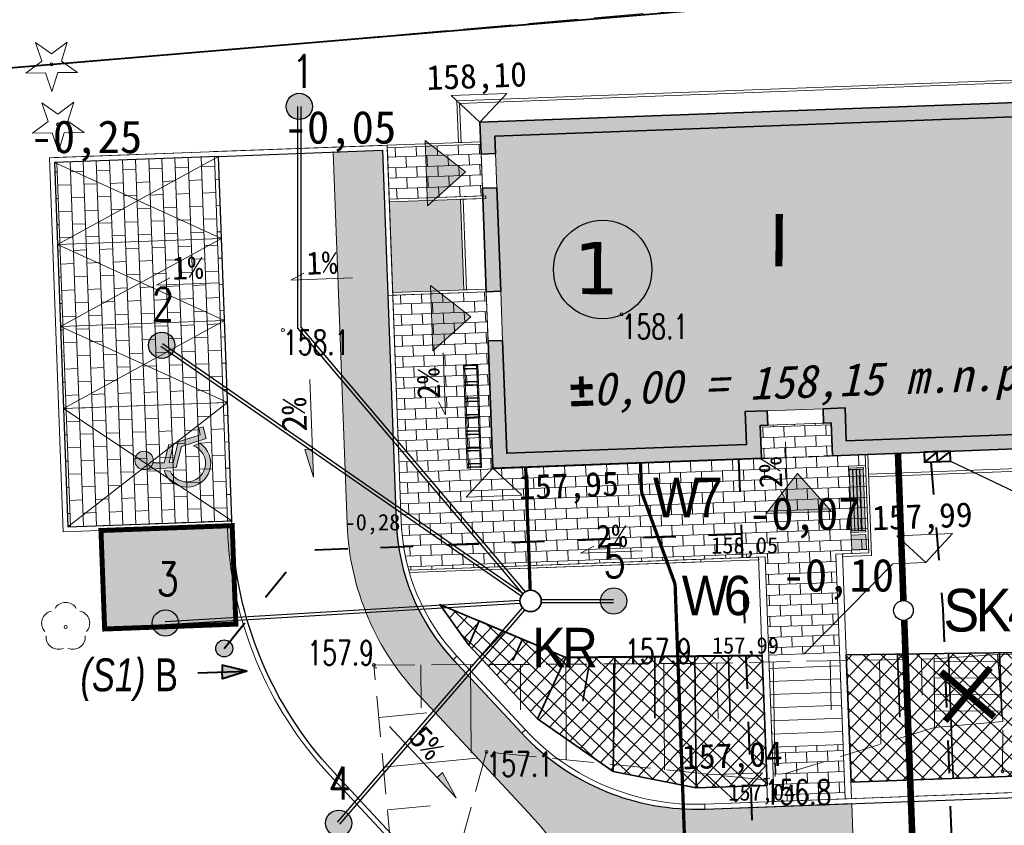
# Model space of a CAD drawing. Header units: metres. Extents: x 7493319 to 7493540, y 5986548 to 5986696.
# Tile 9 of 30: x 7493352 to 7493382, y 5986648 to 5986672. Entities that reach past the tile are written whole.
import ezdxf
from ezdxf.enums import TextEntityAlignment as Align

# ---------------------------------------------------------------- set-up
doc = ezdxf.new("R2010")
doc.units = ezdxf.units.M
doc.header["$MEASUREMENT"] = 0
for name, pattern in [('1_1', [0]), ('1_OTKS', [0]), ('1_OTKSG', [0]), ('1_OTRK', [1.75, 1.25, -0.5]), ('1_OTRKG', [1.75, 1.25, -0.5]), ('3', [1, 0.5, -0.5]), ('4', [2.5, 1.5, -1]), ('GUK', [2, 1.5, -0.5]), ('HIDDEN2', [4.7625, 3.175, -1.5875])]:
    doc.linetypes.add(name, pattern=pattern)
doc.layers.get('0').update_dxf_attribs({"color": 250, "linetype": 'CONTINUOUS', "lineweight": 100})
for name, color, linetype in [('1_DZIALKI', 7, 'CONTINUOUS'), ('2D_OGOLNE', 7, 'CONTINUOUS'), ('A_OZN_OPIS', 7, 'CONTINUOUS')]:
    doc.layers.add(name, color=color, linetype=linetype)
for name, color, linetype, lineweight in [('__IE_PZT_01', 1, 'CONTINUOUS', 30), ('__IE_PZT_02', 1, 'CONTINUOUS', 40), ('__IE_PZT_03', 7, 'CONTINUOUS', 25), ('_droga', 7, 'CONTINUOUS', 30), ('_k_budynek', 7, 'CONTINUOUS', 50), ('_k_kreskowanie', 250, 'CONTINUOUS', 5), ('_k_opis', 1, 'CONTINUOUS', 13), ('_k_parking', 250, 'CONTINUOUS', 30), ('_k_skarpa', 7, 'CONTINUOUS', 35), ('_k_tabela', 7, 'CONTINUOUS', 13), ('_k_urzadzenia', 250, 'CONTINUOUS', 13), ('_k_widok', 7, 'CONTINUOUS', 18), ('_k_wymiar', 7, 'CONTINUOUS', 13), ('_k_wyposażenia', 251, 'CONTINUOUS', 9), ('_k_zarys', 7, 'HIDDEN2', 20), ('_k_ściany', 7, 'CONTINUOUS', 35), ('EKLPK_L_0', 3, '4', 18), ('KANALIZACJA SANITARNA PROJ.', 32, 'CONTINUOUS', 0), ('Obrys', 7, 'CONTINUOUS', 25), ('ODWIERTY', 82, 'CONTINUOUS', 30), ('OTK_L_6', 7, '1_OTKS', 18), ('OTR_L_1', 7, '1_OTRK', 18), ('OTR_T_1', 7, 'CONTINUOUS', 18), ('OTZ_T_0', 250, 'CONTINUOUS', 18), ('OTZ_T_1', 250, 'CONTINUOUS', 18), ('WODA PROJ.', 150, 'CONTINUOUS', 30)]:
    doc.layers.add(name, color=color, linetype=linetype, lineweight=lineweight)
doc.layers.add('_k_niewidoczna', color=72, linetype='CONTINUOUS', lineweight=9, plot=False)
doc.styles.add('GENERATED_STYLE_1', font='msgothic.ttc')
doc.styles.add('GENERATED_STYLE_2', font='msgothic.ttc')
doc.styles.add('GENERATED_STYLE_6', font='GOTHICBI.TTF')
doc.styles.get("Standard").update_dxf_attribs({"font": 'Simplex.SHX', "width": 0.75})

# ---------------------------------------------------------------- blocks, each defined once
blk = doc.blocks.new('2_OTRN')
at = {"linetype": 'Continuous'}
blk.add_circle((0, 0), 0.045, dxfattribs=at)
blk = doc.blocks.new('2_OTZL')
at = {"linetype": 'Continuous'}
blk.add_circle((0, 0), 0.045, dxfattribs=at)
for centre, start, end in [((0, 0.375), 30.1401, 149.8599), ((-0.357, 0.116), 102.1445, 221.86), ((0.357, 0.116), 318.14, 77.8555), ((-0.22, -0.303), 174.1482, 293.8542), ((0.22, -0.303), 246.1458, 5.8518)]:
    blk.add_arc(centre, 0.375, start, end, dxfattribs=at)
blk = doc.blocks.new('2_OTZG')
at = {"linetype": 'Continuous'}
for p, q in [((-0.3012, 0.09375), (-0.4937, 0.6621)), ((-0.4937, 0.6621), (-0.0039, 0.31545)), ((-0.0039, 0.31545), (0.4771, 0.67415)), ((0.4771, 0.67415), (0.2988, 0.1012)), ((-0.78225, -0.26495), (-0.3012, 0.09375)), ((0.2988, 0.1012), (0.7886, -0.24545)), ((-0.18225, -0.2575), (-0.78225, -0.26495)), ((0.01025, -0.82585), (-0.18225, -0.2575)), ((0.1886, -0.2529), (0.01025, -0.82585)), ((0.7886, -0.24545), (0.1886, -0.2529))]:
    blk.add_line(p, q, dxfattribs=at)
blk.add_circle((0, 0), 0.045, dxfattribs=at)
blk = doc.blocks.new('KM_Lutry')
at = {"layer": '_k_kreskowanie'}
h = blk.add_hatch(color=7, dxfattribs=at)
h.dxf.hatch_style = 1
h.paths.add_polyline_path([(0, 9.57), (0.44, 9.57), (0.44, 10.1), (18.41, 10.1), (18.41, 0.44), (10.79, 0.44), (10.79, 1.44), (10.12, 1.44), (10.12, 1), (10.35, 1), (10.35, 0), (18.85, 0), (18.85, 10.54), (0, 10.54)])
h.paths.add_polyline_path([(0, 5.38), (0.44, 5.38), (0.44, 8.53), (0, 8.53)], flags=17)
h.paths.add_polyline_path([(0.44, 3.88), (0, 3.88), (0, 0), (8.19, 0), (8.19, 1), (8.42, 1), (8.42, 1.44), (7.75, 1.44), (7.75, 0.44), (0.44, 0.44)], flags=17)
at = {"layer": '_k_widok', "ltscale": 0.1}
h = blk.add_hatch(color=256, dxfattribs=at)
h.dxf.hatch_style = 1
h.paths.add_polyline_path([(-0.5, 9.05), (-1.688, 10.048), (-1.696, 8.062)])
at = {"layer": '_k_widok', "transparency": 33554559}
h = blk.add_hatch(color=31, dxfattribs=at)
h.dxf.hatch_style = 1
h.paths.add_polyline_path([(18.41, 10.1), (0.44, 10.1), (0.44, 0.44), (7.75, 0.44), (7.75, 1.44), (8.51, 1.44), (10.79, 1.44), (10.79, 0.44), (18.41, 0.44)])
at = {"layer": '_k_widok', "ltscale": 0.1}
h = blk.add_hatch(color=256, dxfattribs=at)
h.dxf.hatch_style = 1
h.paths.add_polyline_path([(-0.5, 4.63), (-1.688, 5.628), (-1.696, 3.642)])
h = blk.add_hatch(color=256, dxfattribs=at)
h.dxf.hatch_style = 1
h.paths.add_polyline_path([(9.27, -0.5), (8.272, -1.688), (10.258, -1.696)])
at = {"layer": '_k_widok', "color": 250, "ltscale": 0.1}
for points in [[(-1.688, 10.048), (-1.696, 8.062), (-0.5, 9.05), (-1.688, 10.048)], [(-1.688, 5.628), (-1.696, 3.642), (-0.5, 4.63), (-1.688, 5.628)], [(8.272, -1.688), (10.258, -1.696), (9.27, -0.5), (8.272, -1.688)]]:
    blk.add_lwpolyline(points, dxfattribs=at)
at = {"layer": '_k_widok'}
for points in [[(0, 9.57), (0.44, 9.57), (0.44, 8.53), (0, 8.53)], [(0, 5.38), (0.44, 5.38), (0.44, 3.88), (0, 3.88)], [(8.42, 1), (10.12, 1), (10.12, 1.44), (8.42, 1.44)]]:
    blk.add_lwpolyline(points, close=True, dxfattribs=at)
at = {"layer": '_k_zarys', "ltscale": 0.1}
blk.add_lwpolyline([(8.19, 0), (10.35, 0)], dxfattribs=at)
at = {"layer": '_k_ściany'}
for points in [[(0, 9.57), (0, 10.54), (18.85, 10.54), (18.85, 0), (10.35, 0), (10.35, 1), (10.12, 1)], [(0.44, 9.57), (0.44, 10.1), (18.41, 10.1), (18.41, 0.44), (10.79, 0.44), (10.79, 1.44), (10.12, 1.44)], [(0, 9.57), (0.44, 9.57)], [(0, 5.38), (0, 8.53)], [(0, 8.53), (0.44, 8.53)], [(0.44, 5.38), (0.44, 8.53)], [(0, 5.38), (0.44, 5.38)], [(8.42, 1), (8.19, 1), (8.19, 0), (0, 0), (0, 3.88)], [(0, 3.88), (0.44, 3.88)], [(8.42, 1.44), (7.75, 1.44), (7.75, 0.44), (0.44, 0.44), (0.44, 3.88)], [(8.42, 1), (8.42, 1.44)], [(10.12, 1.44), (10.12, 1)]]:
    blk.add_lwpolyline(points, dxfattribs=at)
at = {"layer": 'Obrys', "lineweight": 25}
blk.add_circle((3.568, 5.922), 1.5, dxfattribs=at)
at = {"layer": 'A_OZN_OPIS', "linetype": 'Continuous', "insert": (9.911, 1.506), "char_height": 1, "width": 22.73026, "attachment_point": 8, "rotation": 0, "style": 'GENERATED_STYLE_6'}
blk.add_mtext('\\A1;±{\\fMS Gothic|b1|i1|c238|p49;0,00 = 158,15 m.n.p.m}', dxfattribs=at)
at = {"layer": 'Obrys', "lineweight": 20, "char_height": 1.5911, "width": 1.76347, "attachment_point": 3, "rotation": 357.4021, "style": 'GENERATED_STYLE_1'}
for s, insert in [('{\\fVerdana|b0|i0|c238|p34;I}', (9.331, 7.398)), ('{\\fVerdana|b0|i0|c238|p34;1}', (4.109, 6.737))]:
    blk.add_mtext(s, dxfattribs=dict(at, insert=insert))
blk = doc.blocks.new('ławka+kosz')
at = {"layer": '2D_OGOLNE', "linetype": 'Continuous', "lineweight": 0}
for points in [[(0, 2490), (450, 2490), (450, 2040), (0, 2040)], [(110, 50), (110, 1910), (10, 1910), (10, 50)], [(220, 1910), (220, 50), (120, 50), (120, 1910)], [(330, 50), (330, 1910), (230, 1910), (230, 50)], [(440, 1910), (440, 50), (340, 50), (340, 1910)]]:
    blk.add_hatch(color=255, dxfattribs=at).paths.add_polyline_path(points)
at = {"layer": '_k_urzadzenia'}
for p, q in [((0, 2490), (450, 2490)), ((0, 2040), (0, 2490)), ((450, 2490), (450, 2040)), ((450, 2040), (0, 2040)), ((0, 1920), (0, 1960)), ((0, 1960), (450, 1960)), ((450, 1920), (0, 1920)), ((110, 1910), (10, 1910)), ((10, 1910), (10, 50)), ((110, 50), (110, 1910)), ((220, 1910), (120, 1910)), ((120, 1910), (120, 50)), ((220, 50), (220, 1910)), ((330, 1910), (230, 1910)), ((230, 1910), (230, 50)), ((330, 50), (330, 1910)), ((440, 1910), (340, 1910)), ((340, 1910), (340, 50)), ((440, 50), (440, 1910)), ((450, 1960), (450, 1920)), ((0, 0), (0, 40)), ((0, 40), (450, 40)), ((450, 0), (0, 0)), ((10, 50), (110, 50)), ((120, 50), (220, 50)), ((230, 50), (330, 50)), ((340, 50), (440, 50)), ((450, 40), (450, 0))]:
    blk.add_line(p, q, dxfattribs=at)
blk = doc.blocks.new('xdhdrxh')
at = {"layer": '_k_wyposażenia', "color": 7}
for p, q in [((7044.1, -992.1), (7044.1, -995.5)), ((7044.4, -992.1), (7044.2, -991.9)), ((7044.2, -995.7), (7044.4, -995.5)), ((7044.4, -991.8), (7044.4, -992.1)), ((7358.4, -991.8), (7044.4, -991.8)), ((7044.4, -992.1), (7044.4, -991.8)), ((7044.4, -995.5), (7044.4, -992.1)), ((7044.4, -995.5), (7044.4, -992.1)), ((7044.4, -995.5), (7044.4, -995.8)), ((7044.4, -995.8), (7044.4, -995.5)), ((7044.4, -995.8), (7045.4, -995.8)), ((7045.4, -1003.3), (7045.4, -993.8)), ((7045.4, -1003.3), (7045.4, -1033.8)), ((7047.5, -993.8), (7047.5, -1003.3)), ((7047.5, -995.8), (7055.4, -995.8)), ((7047.5, -1003.3), (7047.5, -1033.8)), ((7055.4, -1003.3), (7055.4, -993.8)), ((7055.4, -1003.3), (7055.4, -1033.8)), ((7057.5, -993.8), (7057.5, -1003.3)), ((7057.5, -995.8), (7095.4, -995.8)), ((7057.5, -1003.3), (7057.5, -1033.8)), ((7095.4, -1004), (7095.4, -994.4)), ((7095.4, -1004), (7095.4, -1034.4)), ((7097.5, -994.4), (7097.5, -1004)), ((7097.5, -995.8), (7105.4, -995.8)), ((7097.5, -1004), (7097.5, -1034.4)), ((7105.4, -1004), (7105.4, -994.4)), ((7105.4, -1004), (7105.4, -1034.4)), ((7107.5, -994.4), (7107.5, -1004)), ((7107.5, -995.8), (7145.4, -995.8)), ((7107.5, -1004), (7107.5, -1034.4)), ((7145.4, -1003.3), (7145.4, -993.8)), ((7145.4, -1003.3), (7145.4, -1033.8)), ((7147.5, -993.8), (7147.5, -1003.3)), ((7147.5, -995.8), (7155.4, -995.8)), ((7147.5, -1003.3), (7147.5, -1033.8)), ((7155.4, -1003.3), (7155.4, -993.8)), ((7155.4, -1003.3), (7155.4, -1033.8)), ((7157.5, -993.8), (7157.5, -1003.3)), ((7157.5, -995.8), (7195.4, -995.8)), ((7157.5, -1003.3), (7157.5, -1033.8)), ((7195.4, -1003.3), (7195.4, -993.8)), ((7195.4, -1003.3), (7195.4, -1033.8)), ((7197.5, -993.8), (7197.5, -1003.3)), ((7197.5, -995.8), (7205.4, -995.8)), ((7197.5, -1003.3), (7197.5, -1033.8)), ((7205.4, -1003.3), (7205.4, -993.8)), ((7205.4, -1003.3), (7205.4, -1033.8)), ((7207.5, -993.8), (7207.5, -1003.3)), ((7207.5, -995.8), (7245.4, -995.8)), ((7207.5, -1003.3), (7207.5, -1033.8)), ((7245.4, -1003.3), (7245.4, -993.8)), ((7245.4, -1003.3), (7245.4, -1033.8)), ((7247.5, -993.8), (7247.5, -1003.3)), ((7247.5, -995.8), (7255.4, -995.8)), ((7247.5, -1003.3), (7247.5, -1033.8)), ((7255.4, -1003.3), (7255.4, -993.8)), ((7255.4, -1003.3), (7255.4, -1033.8)), ((7257.5, -993.8), (7257.5, -1003.3)), ((7257.5, -995.8), (7295.4, -995.8)), ((7257.5, -1003.3), (7257.5, -1033.8)), ((7295.4, -1003.3), (7295.4, -993.8)), ((7295.4, -1003.3), (7295.4, -1033.8)), ((7297.5, -993.8), (7297.5, -1003.3)), ((7297.5, -995.8), (7305.4, -995.8)), ((7297.5, -1003.3), (7297.5, -1033.8)), ((7305.4, -1003.3), (7305.4, -993.8)), ((7305.4, -1003.3), (7305.4, -1033.8)), ((7307.5, -993.8), (7307.5, -1003.3)), ((7307.5, -995.8), (7345.4, -995.8)), ((7307.5, -1003.3), (7307.5, -1033.8)), ((7345.4, -1003.3), (7345.4, -993.8)), ((7345.4, -1003.3), (7345.4, -1033.8)), ((7347.5, -993.8), (7347.5, -1003.3)), ((7347.5, -995.8), (7355.4, -995.8)), ((7347.5, -1003.3), (7347.5, -1033.8)), ((7355.4, -1003.3), (7355.4, -993.8)), ((7355.4, -1003.3), (7355.4, -1033.8)), ((7357.5, -993.8), (7357.5, -1003.3)), ((7357.5, -995.8), (7358.4, -995.8)), ((7357.5, -1003.3), (7357.5, -1033.8)), ((7358.4, -992.1), (7358.4, -991.8)), ((7358.4, -992.1), (7358.4, -991.8)), ((7358.6, -991.9), (7358.4, -992.1)), ((7358.4, -992.1), (7358.4, -995.5)), ((7358.4, -995.5), (7358.4, -992.1)), ((7358.4, -995.8), (7358.4, -995.5)), ((7358.4, -995.8), (7358.4, -995.5)), ((7358.4, -995.5), (7358.6, -995.7)), ((7358.7, -995.5), (7358.7, -992.1)), ((7044.1, -1032.1), (7044.1, -1035.5)), ((7044.4, -1032.1), (7044.2, -1031.9)), ((7044.2, -1035.7), (7044.4, -1035.5)), ((7044.4, -1031.8), (7044.4, -1032.1)), ((7045.4, -1031.8), (7044.4, -1031.8)), ((7044.4, -1032.1), (7044.4, -1031.8)), ((7044.4, -1035.5), (7044.4, -1032.1)), ((7044.4, -1035.5), (7044.4, -1032.1)), ((7044.4, -1035.5), (7044.4, -1035.8)), ((7044.4, -1035.8), (7044.4, -1035.5)), ((7044.4, -1035.8), (7358.4, -1035.8)), ((7055.4, -1031.8), (7047.5, -1031.8)), ((7095.4, -1031.8), (7057.5, -1031.8)), ((7105.4, -1031.8), (7097.5, -1031.8)), ((7145.4, -1031.8), (7107.5, -1031.8)), ((7155.4, -1031.8), (7147.5, -1031.8)), ((7195.4, -1031.8), (7157.5, -1031.8)), ((7205.4, -1031.8), (7197.5, -1031.8)), ((7245.4, -1031.8), (7207.5, -1031.8)), ((7255.4, -1031.8), (7247.5, -1031.8)), ((7295.4, -1031.8), (7257.5, -1031.8)), ((7305.4, -1031.8), (7297.5, -1031.8)), ((7345.4, -1031.8), (7307.5, -1031.8)), ((7355.4, -1031.8), (7347.5, -1031.8)), ((7358.4, -1031.8), (7357.5, -1031.8)), ((7358.4, -1032.1), (7358.4, -1031.8)), ((7358.4, -1032.1), (7358.4, -1031.8)), ((7358.6, -1031.9), (7358.4, -1032.1)), ((7358.4, -1032.1), (7358.4, -1035.5)), ((7358.4, -1035.5), (7358.4, -1032.1)), ((7358.4, -1035.8), (7358.4, -1035.5)), ((7358.4, -1035.8), (7358.4, -1035.5)), ((7358.4, -1035.5), (7358.6, -1035.7)), ((7358.7, -1035.5), (7358.7, -1032.1))]:
    blk.add_line(p, q, dxfattribs=at)
for centre, radius, start, end in [((7044.4, -992.1), 0.3, 135, 180), ((7044.4, -995.5), 0.3, 180, 225), ((7044.4, -992.1), 0.3, 90, 135), ((7044.4, -995.5), 0.3, 225, 270), ((7046.4, -993.8), 1.06, 0, 180), ((7056.4, -993.8), 1.06, 0, 180), ((7096.4, -994.4), 1.06, 0, 180), ((7106.4, -994.4), 1.06, 0, 180), ((7146.4, -993.8), 1.06, 0, 180), ((7156.4, -993.8), 1.06, 0, 180), ((7196.4, -993.8), 1.06, 0, 180), ((7206.4, -993.8), 1.06, 0, 180), ((7246.4, -993.8), 1.06, 0, 180), ((7256.4, -993.8), 1.06, 0, 180), ((7296.4, -993.8), 1.06, 0, 180), ((7306.4, -993.8), 1.06, 0, 180), ((7346.4, -993.8), 1.06, 0, 180), ((7356.4, -993.8), 1.06, 0, 180), ((7358.4, -992.1), 0.3, 45, 90), ((7358.4, -995.5), 0.3, 270, 315), ((7358.4, -992.1), 0.3, 0, 45), ((7358.4, -995.5), 0.3, 315, 0), ((7044.4, -1032.1), 0.3, 135, 180), ((7044.4, -1035.5), 0.3, 180, 225), ((7044.4, -1032.1), 0.3, 90, 135), ((7044.4, -1035.5), 0.3, 225, 270), ((7358.4, -1032.1), 0.3, 45, 90), ((7358.4, -1035.5), 0.3, 270, 315), ((7358.4, -1032.1), 0.3, 0, 45), ((7358.4, -1035.5), 0.3, 315, 0)]:
    blk.add_arc(centre, radius, start, end, dxfattribs=at)
for centre, start_param, end_param in [((7046.4, -1033.8), 1.570796, 3.141593), ((7046.4, -1033.8), 3.141593, 4.712389), ((7056.4, -1033.8), 1.570796, 3.141593), ((7056.4, -1033.8), 3.141593, 4.712389), ((7096.4, -1034.4), 1.570796, 3.141593), ((7096.4, -1034.4), 3.141593, 4.712389), ((7106.4, -1034.4), 1.570796, 3.141593), ((7106.4, -1034.4), 3.141593, 4.712389), ((7146.4, -1033.8), 1.570796, 3.141593), ((7146.4, -1033.8), 3.141593, 4.712389), ((7156.4, -1033.8), 1.570796, 3.141593), ((7156.4, -1033.8), 3.141593, 4.712389), ((7196.4, -1033.8), 1.570796, 3.141593), ((7196.4, -1033.8), 3.141593, 4.712389), ((7206.4, -1033.8), 1.570796, 3.141593), ((7206.4, -1033.8), 3.141593, 4.712389), ((7246.4, -1033.8), 1.570796, 3.141593), ((7246.4, -1033.8), 3.141593, 4.712389), ((7256.4, -1033.8), 1.570796, 3.141593), ((7256.4, -1033.8), 3.141593, 4.712389), ((7296.4, -1033.8), 1.570796, 3.141593), ((7296.4, -1033.8), 3.141593, 4.712389), ((7306.4, -1033.8), 1.570796, 3.141593), ((7306.4, -1033.8), 3.141593, 4.712389), ((7346.4, -1033.8), 1.570796, 3.141593), ((7346.4, -1033.8), 3.141593, 4.712389), ((7356.4, -1033.8), 1.570796, 3.141593), ((7356.4, -1033.8), 3.141593, 4.712389)]:
    blk.add_ellipse(centre, major_axis=(0, 1.51), ratio=0.707107, start_param=start_param, end_param=end_param, dxfattribs=at)
blk = doc.blocks.new('spadek')
at = {"transparency": 33554559}
h = blk.add_hatch(color=256, dxfattribs=at)
h.dxf.hatch_style = 1
h.paths.add_polyline_path([(0, 0), (-0.258, -0.81), (-0.043, -0.879)])
at = {"layer": '_k_widok'}
blk.add_lwpolyline([(-0.902, -2.834), (0, 0), (-0.043, -0.879), (-0.258, -0.81)], dxfattribs=at)
blk = doc.blocks.new('blok')
at = {"layer": '_k_widok'}
h = blk.add_hatch(color=256, dxfattribs=at)
h.dxf.hatch_style = 1
h.paths.add_polyline_path([(155308.064, 81195.724, 1), (155309.627, 81195.724, 1)])
h.paths.add_polyline_path([(155308.838, 81194.942, -0.293011), (155308.133, 81195.404), (155308.902, 81192.93), (155310.747, 81192.93), (155311.898, 81191.054), (155312.774, 81191.518), (155312.605, 81191.864), (155312.076, 81191.615), (155311.053, 81193.291), (155309.236, 81193.291), (155309.166, 81193.621), (155310.649, 81193.621), (155310.649, 81194.007), (155309.048, 81194.007)])
h.paths.add_polyline_path([(155308.472, 81193.37), (155308.409, 81193.878, 1.416661), (155311.378, 81191.481), (155311.029, 81191.941, -1.477038)])
for p, q in [((155308.133, 81195.404), (155308.902, 81192.93)), ((155309.048, 81194.007), (155308.838, 81194.942)), ((155308.472, 81193.37), (155308.409, 81193.878)), ((155310.649, 81194.007), (155309.048, 81194.007)), ((155309.166, 81193.621), (155310.649, 81193.621)), ((155309.236, 81193.291), (155309.166, 81193.621)), ((155310.649, 81193.621), (155310.649, 81194.007)), ((155308.902, 81192.93), (155310.747, 81192.93)), ((155311.053, 81193.291), (155309.236, 81193.291)), ((155310.747, 81192.93), (155311.898, 81191.054)), ((155312.076, 81191.615), (155311.053, 81193.291)), ((155311.029, 81191.941), (155311.378, 81191.481)), ((155312.605, 81191.864), (155312.076, 81191.615)), ((155312.774, 81191.518), (155312.605, 81191.864)), ((155311.898, 81191.054), (155312.774, 81191.518))]:
    blk.add_line(p, q, dxfattribs=at)
blk.add_circle((155308.846, 81195.724), 0.781, dxfattribs=at)
for centre, radius, start, end in [((155309.467, 81192.152), 2.025, 121.52433, 340.65353), ((155309.465, 81192.144), 1.577, 129.00107, 352.60428)]:
    blk.add_arc(centre, radius, start, end, dxfattribs=at)
blk = doc.blocks.new('BUD_GOS')
at = {"layer": '_k_widok', "linetype": 'Continuous', "true_color": 0xfecc66, "transparency": 33554559}
h = blk.add_hatch(color=31, dxfattribs=at)
h.dxf.hatch_style = 1
h.paths.add_polyline_path([(1.088, 3.849), (-1.799, 4.665), (-2.887, 0.816), (0, 0)])
at = {"layer": '_k_widok', "const_width": 0.15}
blk.add_lwpolyline([(-1.799, 4.665), (1.088, 3.849), (0, 0), (-2.887, 0.816)], close=True, dxfattribs=at)
blk = doc.blocks.new('dz_89')
at = {"layer": '_k_kreskowanie', "ltscale": 0.01, "true_color": 0x000000, "transparency": 33554559}
h = blk.add_hatch(dxfattribs=at)
h.set_pattern_fill('AR-B816', color=18, scale=0.05, angle=90)
h.set_pattern_definition([(90, (100, -6e-08), (-0.4, 7e-17), []), (180, (100, -6e-08), (-0.4, -0.4), [0.4, -0.4])])
h.paths.add_polyline_path([(13.001, 37.625), (8.001, 37.625), (8.001, 26.525), (13.001, 26.525)])
at = {"layer": '_k_kreskowanie'}
h = blk.add_hatch(dxfattribs=at)
h.set_pattern_fill('AR-B816', color=256, scale=0.04)
h.set_pattern_definition([(360, (-60, -2e-08), (0, 0.32), []), (90, (-60, -2e-08), (-0.32, 0.32), [0.32, -0.32])])
edge = h.paths.add_edge_path()
edge.add_arc((24.522, 26.301), 6.52, 180.0344, 222.3912, ccw=False)
edge.add_line((18.001, 26.297), (18.001, 37.625))
edge.add_line((18.001, 37.625), (16.501, 37.625))
edge.add_line((16.501, 37.625), (16.501, 26.301))
edge.add_arc((24.518, 26.301), 8.017, 180, 222.1108)
edge.add_line((18.571, 20.925), (21.708, 17.292))
edge.add_arc((14.141, 10.756), 10, 0, 40.8199, ccw=False)
edge.add_line((24.141, 10.756), (24.1, -23.661))
edge.add_line((24.1, -23.661), (25.6, -23.483))
edge.add_line((25.6, -23.483), (25.641, 10.741))
edge.add_arc((14.141, 10.756), 11.5, 359.926, 378.4059)
edge.add_arc((31.525, 6.781), 9.987, 116.486, 130.3986, ccw=False)
edge.add_line((27.071, 15.72), (31.551, 15.72))
edge.add_line((31.551, 15.72), (31.551, 17.22))
edge.add_line((31.551, 17.22), (27.071, 17.22))
edge.add_arc((27.071, 24.47), 7.25, 220.8207, 270, ccw=False)
edge.add_line((21.585, 19.731), (19.706, 21.905))
h = blk.add_hatch(dxfattribs=at)
h.set_pattern_fill('AR-B816', color=256, scale=0.04)
h.paths.add_polyline_path([(21.001, 37.695), (18.151, 37.695), (18.151, 36.125), (21.001, 36.125)])
edge = h.paths.add_edge_path()
edge.add_line((21.001, 33.205), (18.151, 33.205))
edge.add_line((18.151, 33.205), (18.151, 26.297))
edge.add_arc((24.501, 26.297), 6.35, 180, 193.404)
edge.add_line((18.324, 24.825), (29.191, 24.825))
edge.add_line((29.191, 24.825), (29.191, 21.825))
edge.add_line((29.191, 21.825), (31.351, 21.825))
edge.add_line((31.351, 21.825), (31.351, 24.825))
edge.add_line((31.351, 24.825), (32.351, 24.825))
edge.add_line((32.351, 24.825), (32.351, 27.825))
edge.add_line((32.351, 27.825), (31.351, 27.825))
edge.add_line((31.351, 27.825), (31.351, 28.825))
edge.add_line((31.351, 28.825), (29.191, 28.825))
edge.add_line((29.191, 28.825), (29.191, 27.825))
edge.add_line((29.191, 27.825), (21.001, 27.825))
edge.add_line((21.001, 27.825), (21.001, 33.205))
h.paths.add_polyline_path([(31.351, 19.025), (29.191, 19.025), (29.191, 17.37), (31.351, 17.37)])
h = blk.add_hatch(dxfattribs=at)
h.set_pattern_fill('ANSI37', color=256, scale=3)
h.paths.add_polyline_path([(39.008, 21.575), (31.551, 21.755), (31.551, 17.87), (37.68, 17.87), (38.993, 17.727)])
h.paths.add_polyline_path([(28.991, 21.825), (23.008, 21.987), (19.237, 23.745), (20.074, 22.473), (22.077, 20.155), (24.325, 18.468), (26.826, 17.874), (28.991, 17.87)])
at = {"layer": '_k_widok', "true_color": 0x727430, "transparency": 33554483}
h = blk.add_hatch(color=67, dxfattribs=at)
h.dxf.hatch_style = 1
h.paths.add_polyline_path([(20.321, 36.045), (18.151, 36.045), (18.151, 33.285), (20.321, 33.285)])
at = {"layer": '_droga'}
blk.add_lwpolyline([(20.44, -24.096), (20.44, -24.096), (20.601, -19.74), (20.641, 10.747, 0.180349), (19.06, 15.005), (15.799, 18.78, -0.180016), (13.001, 26.297), (13.001, 37.625), (13.001, 37.625), (18.001, 37.625), (18.001, 26.297, 0.180016), (19.582, 22.048), (19.706, 21.905), (21.585, 19.731, 0.217942), (27.071, 17.22), (37.393, 17.22), (37.393, 12.72), (32.884, 12.72, 0.413835), (25.634, 5.479), (25.62, -5.244), (25.6, -21.229), (27.266, -23.285), (20.44, -24.096)], format="xyb", dxfattribs=at)
at = {"layer": '_k_budynek'}
for points in [[(23.008, 21.987), (28.991, 21.825)], [(23.008, 21.987), (26, 21.906)]]:
    blk.add_lwpolyline(points, dxfattribs=at)
at = {"layer": '_k_opis', "color": 7, "ltscale": 0.1}
for points in [[(12.859, 33.78), (10.974, 33.78), (11.38, 33.98)], [(16.946, 33.78), (15.061, 33.78), (15.468, 33.98)], [(19.624, 31.392), (19.624, 29.507), (19.423, 29.913)], [(29.937, 28.304), (29.937, 26.42), (29.736, 26.826)], [(25.462, 25.143), (23.577, 25.143), (23.984, 25.343)]]:
    blk.add_lwpolyline(points, dxfattribs=at)
at = {"layer": '_k_parking'}
blk.add_lwpolyline([(13.001, 37.625), (8.001, 37.625), (8.001, 26.525), (13.001, 26.525)], dxfattribs=at)
at = {"layer": '_k_skarpa'}
for points in [[(28.991, 17.87), (26.826, 17.874), (24.325, 18.468), (22.077, 20.155), (20.074, 22.473), (19.237, 23.745), (23.008, 21.987), (28.991, 21.825), (28.991, 17.87)], [(28.991, 21.825), (26.934, 21.881), (24.504, 21.947), (23.008, 21.987), (19.237, 23.745), (20.074, 22.473), (20.412, 23.198)], [(20.412, 23.198), (20.074, 22.473)], [(20.412, 23.198), (23.008, 21.987)], [(21.71, 22.592), (21.393, 21.953)], [(23.008, 21.987), (22.077, 20.155)], [(23.756, 21.967), (23.478, 20.639)], [(24.325, 18.468), (24.504, 21.947)], [(25.719, 21.914), (25.647, 20.043)], [(26.826, 17.874), (26.934, 21.881)], [(27.963, 21.853), (27.936, 19.863)], [(38.993, 17.727), (37.68, 17.87), (31.551, 17.87), (31.551, 21.755), (39.008, 21.575), (38.993, 17.727)], [(33.106, 21.718), (33.106, 19.794)], [(34.661, 21.68), (34.661, 17.87)], [(36.215, 21.643), (36.215, 19.756)]]:
    blk.add_lwpolyline(points, dxfattribs=at)
at = {"layer": '_k_widok'}
for points in [[(21.85, 39.214), (21.001, 38.365), (20.153, 39.214), (21.85, 39.214)], [(21.001, 38.365), (21.001, 37.775), (20.401, 37.775), (20.401, 38.965), (40.451, 38.965), (40.451, 36.785), (39.851, 36.785), (39.851, 38.365), (21.001, 38.365)], [(13.001, 37.775), (7.851, 37.775), (7.851, 26.375), (12.851, 26.375)], [(18.001, 37.775), (18.001, 37.775), (8.001, 37.775)], [(8.001, 35.125), (13.001, 37.625), (8.001, 37.625), (13.001, 35.125)], [(18.001, 37.775), (18.151, 37.775), (18.151, 26.297)], [(21.001, 36.125), (18.151, 36.125)], [(13.001, 32.625), (8.001, 35.125), (13.001, 35.125), (8.001, 32.625)], [(21.001, 33.205), (18.001, 33.205)], [(13.001, 30.125), (8.001, 32.625), (13.001, 32.625), (8.001, 30.125)], [(8.001, 26.525), (13.001, 30.125), (8.001, 30.125), (13.001, 26.525)], [(20.153, 26.977), (21.001, 27.825), (21.85, 26.977), (20.153, 26.977)], [(31.551, 24.825), (31.551, 24.745), (32.431, 24.745), (32.431, 27.825), (32.351, 27.825), (32.351, 24.825), (31.551, 24.825)], [(34.92, 25.317), (34.072, 24.468), (33.223, 25.317), (34.92, 25.317)], [(29.191, 24.825), (29.191, 17.37)], [(34.072, 24.468), (33.072, 24.468), (30.271, 21.825)], [(19.582, 22.048), (19.696, 22.146)], [(21.585, 19.731), (21.698, 19.829)], [(28.866, 18.255), (28.018, 17.407), (27.169, 18.255), (28.866, 18.255)], [(27.071, 17.22), (27.071, 17.37)]]:
    blk.add_lwpolyline(points, dxfattribs=at)
for points in [[(20.321, 37.775), (20.401, 37.775), (20.401, 38.965), (40.451, 38.965), (40.451, 36.785), (40.531, 36.785), (40.531, 38.965), (40.531, 39.045), (20.321, 39.045)], [(8.001, 37.625), (13.001, 37.625), (13.001, 35.125), (8.001, 35.125)], [(18.151, 37.695), (21.001, 37.695), (21.001, 37.775), (18.151, 37.775)], [(18.151, 36.045), (21.094, 36.045), (21.094, 36.125), (18.151, 36.125)], [(20.401, 36.045), (20.321, 36.045), (20.321, 33.285), (20.401, 33.285)], [(20.401, 36.045), (21.001, 36.045), (21.001, 33.285), (20.401, 33.285)], [(8.001, 35.125), (13.001, 35.125), (13.001, 32.625), (8.001, 32.625)], [(18.151, 33.205), (21.001, 33.205), (21.001, 33.285), (18.151, 33.285)], [(8.001, 32.625), (13.001, 32.625), (13.001, 30.125), (8.001, 30.125)], [(8.001, 30.125), (13.001, 30.125), (13.001, 26.525), (8.001, 26.525)], [(32.431, 27.825), (40.451, 27.825), (40.451, 27.225), (32.431, 27.225)], [(32.431, 27.225), (40.451, 27.225), (40.451, 27.825), (40.531, 27.825), (40.531, 27.145), (32.431, 27.145)], [(27.231, 24.825), (18.324, 24.825), (18.344, 24.745), (27.231, 24.745)], [(28.991, 24.825), (18.324, 24.825), (18.344, 24.745), (28.991, 24.745)], [(29.191, 24.825), (28.991, 24.825), (28.991, 17.37), (29.191, 17.37)], [(31.351, 24.825), (31.551, 24.825), (31.551, 17.37), (31.351, 17.37)], [(29.191, 21.825), (31.351, 21.825), (31.351, 21.425), (29.191, 21.425)], [(29.191, 21.425), (31.351, 21.425), (31.351, 21.025), (29.191, 21.025)], [(29.191, 21.025), (31.351, 21.025), (31.351, 20.625), (29.191, 20.625)], [(29.191, 20.625), (31.351, 20.625), (31.351, 20.225), (29.191, 20.225)], [(29.191, 20.225), (31.351, 20.225), (31.351, 19.825), (29.191, 19.825)], [(29.191, 19.825), (31.351, 19.825), (31.351, 19.425), (29.191, 19.425)], [(29.191, 19.425), (31.351, 19.425), (31.351, 19.025), (29.191, 19.025)]]:
    blk.add_lwpolyline(points, close=True, dxfattribs=at)
for points in [[(12.851, 37.775), (12.851, 37.775), (18.151, 37.775), (18.151, 26.297, 0.180016), (19.696, 22.146), (19.82, 22.003), (21.698, 19.829, 0.217942), (27.071, 17.37), (37.543, 17.37), (37.543, 12.57), (32.884, 12.57, 0.413835), (25.784, 5.479), (25.77, -5.244), (25.75, -21.176), (27.442, -23.264), (20.29, -24.114), (20.451, -19.737), (20.491, 10.747, 0.180349), (18.946, 14.907), (15.685, 18.682, -0.180016), (12.851, 26.297), (12.851, 26.375)], [(24.1, -23.661), (24.134, 5.481), (24.141, 10.743, 0.180349), (21.708, 17.292), (18.571, 20.925, -0.185735), (16.501, 26.297), (16.501, 37.625), (18.001, 37.625), (18.001, 26.297, 0.18695), (19.706, 21.905), (21.585, 19.731, 0.217941), (27.071, 17.22), (31.551, 17.22), (31.551, 15.72), (27.071, 15.72, 0.06078), (25.053, 14.387, -0.080809), (25.641, 10.741), (25.634, 5.479), (25.6, -21.229), (25.6, -23.483), (24.1, -23.661)], [(18.151, 37.625), (18.151, 26.297, 0.180016), (19.696, 22.146), (19.82, 22.003)], [(29.191, 28.825), (29.191, 27.825), (21.001, 27.825), (21.001, 33.205), (18.151, 33.205), (18.151, 26.297, 0.058549), (18.324, 24.825), (29.191, 24.825), (29.191, 17.37), (31.351, 17.37), (31.351, 24.825), (32.351, 24.825), (32.351, 27.825), (31.351, 27.825), (31.351, 28.825), (29.191, 28.825)], [(19.696, 22.146), (21.698, 19.829, 0.217942), (27.071, 17.37), (37.393, 17.37)]]:
    blk.add_lwpolyline(points, format="xyb", dxfattribs=at)
at = {"layer": '_k_widok', "color": 181}
blk.add_lwpolyline([(18.001, 37.421), (18.001, 26.881)], dxfattribs=at)
at = {"layer": '_k_wymiar'}
blk.add_lwpolyline([(18.151, 37.695), (21.001, 37.695), (21.001, 36.125), (18.151, 36.125)], close=True, dxfattribs=at)
at = {"layer": '_k_wymiar', "linetype": 'Continuous', "const_width": 0.2}
blk.add_lwpolyline([(35.983, 19.693), (34.422, 21.129), (35.203, 20.411), (35.921, 21.192), (34.485, 19.631)], dxfattribs=at)
at = {"layer": '_k_zarys', "color": 6, "ltscale": 0.7, "const_width": 0.05}
blk.add_lwpolyline([(6.603, 40.543), (6.603, 40.543), (68.502, 43.426), (72.464, -41.627), (50.081, -44.586), (41.261, -42.547), (32.734, -54.97), (26.769, -58.21), (-7.837, -62.869), (-10.81, -30.016), (5.084, -30.196), (5.148, -5.572), (5.752, 14.49), (6.603, 40.543), (6.603, 40.543)], dxfattribs=at)
at = {"linetype": 'Continuous', "rotation": 105.786196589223}
blk.add_blockref('BUD_GOS', (13.001, 26.375), dxfattribs=at)
at = {"xscale": -0.001000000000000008, "yscale": 0.001000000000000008, "zscale": 0.001000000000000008, "rotation": 180}
blk.add_blockref('ławka+kosz', (31.836, 27.428), dxfattribs=at)
at = {"layer": '_k_tabela', "xscale": 0.3600000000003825, "yscale": 0.3600000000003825, "zscale": 0.3600000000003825, "rotation": 74.238501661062}
blk.add_blockref('blok', (12954.453, -61720.481), dxfattribs=at)
at = {"layer": '_k_widok', "color": 1, "rotation": 197.6573268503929}
blk.add_blockref('spadek', (15.529, 27.76), dxfattribs=at)
at = {"layer": '_k_widok', "color": 1, "xscale": -0.9999999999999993, "rotation": 203.1631702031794}
blk.add_blockref('spadek', (19.509, 17.838), dxfattribs=at)
at = {"layer": '_k_wyposażenia', "xscale": -0.01000000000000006, "yscale": 0.01000000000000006, "zscale": 0.01, "rotation": 90}
blk.add_blockref('xdhdrxh', (10.304, 101.446), dxfattribs=at)
at = {"layer": '_k_ściany'}
blk.add_blockref('KM_Lutry', (21.001, 27.825), dxfattribs=at)
at = {"layer": '1_DZIALKI', "lineweight": 9, "style": 'GENERATED_STYLE_1'}
for s, height, rotation, p in [('158,10', 0.75, 0, (20.952, 39.686)), ('1%%%', 0.7, 0, (11.938, 34.267)), ('1%%%', 0.7, 0, (16.026, 34.267)), ('2%%%', 0.7, 90, (19.137, 30.471)), ('2%%%', 0.7, 90, (29.45, 27.384)), ('157,95', 0.75, 0, (23.287, 27.128)), ('157,99', 0.75, 0, (34.022, 25.788)), ('2%%%', 0.7, 0, (24.542, 25.63)), ('157,04', 0.75, 0, (27.968, 18.727))]:
    blk.add_text(s, height=height, rotation=rotation, dxfattribs=at).set_placement(p, align=Align.MIDDLE)
at = {"layer": '_k_opis', "color": 7, "style": 'GENERATED_STYLE_1'}
for s, height, rotation, p in [('2%%%', 0.765, 89.3864, (15.013, 29.681)), ('5%%%', 0.7, 311.1534, (18.673, 19.554))]:
    blk.add_text(s, height=height, rotation=rotation, dxfattribs=at).set_placement(p, align=Align.MIDDLE)

msp = doc.modelspace()

# ---------------------------------------------------------------- block references
at = {"layer": '_k_ściany', "rotation": 2.126854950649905}
msp.add_blockref('dz_89', (7493346.843, 5986629.826), dxfattribs=at)

# ---------------------------------------------------------------- next in the draw order: hatches: boundary and pattern name
at = {"lineweight": 30}
h = msp.add_hatch(color=190, dxfattribs=at)
h.dxf.hatch_style = 1
edge = h.paths.add_edge_path()
edge.add_arc((7493360.9, 5986669.427), 0.4, 0, 360)
h = msp.add_hatch(color=190, dxfattribs=at)
h.dxf.hatch_style = 1
edge = h.paths.add_edge_path()
edge.add_arc((7493356.71, 5986662.157), 0.4, 0, 360)
h = msp.add_hatch(color=190, dxfattribs=at)
h.dxf.hatch_style = 1
edge = h.paths.add_edge_path()
edge.add_arc((7493370.478, 5986654.372), 0.4, 0, 360)
h = msp.add_hatch(color=190, dxfattribs=at)
h.dxf.hatch_style = 1
edge = h.paths.add_edge_path()
edge.add_arc((7493356.823, 5986653.702), 0.4, 0, 360)
h = msp.add_hatch(color=190, dxfattribs=at)
h.dxf.hatch_style = 1
edge = h.paths.add_edge_path()
edge.add_arc((7493362.102, 5986647.607), 0.4, 0, 360)
at = {"layer": '__IE_PZT_01'}
h = msp.add_hatch(color=256, dxfattribs=at)
edge = h.paths.add_edge_path()
edge.add_arc((7493358.615, 5986652.927), 0.26, 0, 360)
at = {"layer": '__IE_PZT_02', "linetype": 'Continuous'}
h = msp.add_hatch(color=7, dxfattribs=at)
h.paths.add_polyline_path([(7493359.305, 5986652.236), (7493358.548, 5986652.417), (7493358.555, 5986652.21)])
h.paths.add_polyline_path([(7493358.562, 5986652.004), (7493359.305, 5986652.236), (7493358.555, 5986652.21)])

# ---------------------------------------------------------------- next in the draw order: linework, layer by layer
at = {"lineweight": 30}
for centre in [(7493360.9, 5986669.427), (7493356.71, 5986662.157), (7493370.478, 5986654.372), (7493356.823, 5986653.702), (7493362.102, 5986647.607)]:
    msp.add_circle(centre, 0.4, dxfattribs=at)
at = {"layer": '__IE_PZT_01'}
msp.add_circle((7493358.615, 5986652.927), 0.26, dxfattribs=at)
at = {"layer": '__IE_PZT_02'}
for points in [[(7493380.732, 5986658.929), (7493379.933, 5986658.9), (7493379.944, 5986658.6), (7493380.743, 5986658.63)], [(7493380.344, 5986658.615), (7493380.333, 5986658.915), (7493379.944, 5986658.6)], [(7493380.743, 5986658.63), (7493380.732, 5986658.929), (7493380.344, 5986658.615)]]:
    msp.add_lwpolyline(points, dxfattribs=at)
at = {"layer": '__IE_PZT_02', "linetype": '3', "ltscale": 2}
for points in [[(7493374.283, 5986658.69), (7493374.885, 5986642.47)], [(7493380.144, 5986658.607), (7493380.505, 5986654.126), (7493381.303, 5986632.995), (7493395.607, 5986611.712), (7493401.784, 5986602.524)], [(7493374.368, 5986656.403), (7493361.015, 5986655.907)], [(7493358.615, 5986652.927), (7493361.015, 5986655.907)]]:
    msp.add_lwpolyline(points, dxfattribs=at)
at = {"layer": '__IE_PZT_02', "color": 7, "linetype": 'Continuous'}
for points in [[(7493357.806, 5986652.185), (7493359.305, 5986652.236), (7493358.548, 5986652.417), (7493358.555, 5986652.21)], [(7493357.806, 5986652.185), (7493359.305, 5986652.236), (7493358.562, 5986652.004), (7493358.555, 5986652.21)]]:
    msp.add_lwpolyline(points, dxfattribs=at)
at = {"layer": '__IE_PZT_03'}
msp.add_lwpolyline([(7493380.743, 5986658.63), (7493441.276, 5986629.769), (7493469.07, 5986629.769)], dxfattribs=at)
at = {"layer": '_k_skarpa', "color": 190}
msp.add_circle((7493367.948, 5986654.372), 0.325, dxfattribs=at)
at = {"layer": '_k_widok'}
msp.add_lwpolyline([(7493354.933, 5986653.468), (7493354.82, 5986656.516), (7493358.857, 5986656.666), (7493358.97, 5986653.618)], close=True, dxfattribs=at)
at = {"layer": 'EKLPK_L_0', "linetype": 'GUK', "lineweight": 18}
msp.add_line((7493351.954, 5986670.579), (7493394.574, 5986674.249), dxfattribs=at)
at = {"layer": 'KANALIZACJA SANITARNA PROJ.', "const_width": 0.2}
for points in [[(7493379.139, 5986658.87), (7493379.306, 5986654.383)], [(7493379.33, 5986653.784), (7493380.105, 5986632.909)]]:
    msp.add_lwpolyline(points, dxfattribs=at)
at = {"layer": 'KANALIZACJA SANITARNA PROJ.', "lineweight": 30}
msp.add_circle((7493379.306, 5986654.083), 0.3, dxfattribs=at)
at = {"layer": 'OTK_L_6', "linetype": '1_OTKS'}
for p, q in [((7493380.244, 5986652.609), (7493382.174, 5986652.739)), ((7493382.174, 5986652.739), (7493382.334, 5986650.699)), ((7493382.334, 5986650.699), (7493380.254, 5986650.519))]:
    msp.add_line(p, q, dxfattribs=at)
at = {"layer": 'OTK_L_6', "linetype": '1_OTKSG'}
msp.add_line((7493380.254, 5986650.519), (7493380.244, 5986652.609), dxfattribs=at)
at = {"layer": 'OTK_L_6', "linetype": '1_1'}
for p, q in [((7493380.245, 5986652.519), (7493382.191, 5986652.529)), ((7493380.247, 5986652.019), (7493382.23, 5986652.029)), ((7493380.25, 5986651.519), (7493382.269, 5986651.529)), ((7493380.252, 5986651.019), (7493382.309, 5986651.029))]:
    msp.add_line(p, q, dxfattribs=at)
msp.add_point((7493380.254, 5986650.519), dxfattribs=at)
at = {"layer": 'OTR_L_1', "linetype": '1_OTRKG'}
for p, q in [((7493382.174, 5986652.739), (7493386.674, 5986652.889)), ((7493372.854, 5986652.469), (7493380.244, 5986652.609)), ((7493363.174, 5986652.419), (7493372.854, 5986652.469)), ((7493363.704, 5986646.749), (7493363.174, 5986652.419))]:
    msp.add_line(p, q, dxfattribs=at)
at = {"layer": 'OTR_L_1', "linetype": '1_1'}
for p, q in [((7493373.625, 5986652.484), (7493373.658, 5986650.777)), ((7493375.333, 5986652.516), (7493375.399, 5986649.026)), ((7493377.078, 5986652.549), (7493377.106, 5986651.055)), ((7493378.573, 5986652.578), (7493378.621, 5986650.017)), ((7493379.853, 5986652.602), (7493379.874, 5986651.505)), ((7493363.182, 5986652.335), (7493363.26, 5986652.342)), ((7493364.605, 5986652.427), (7493364.612, 5986651.117)), ((7493366.121, 5986652.435), (7493366.135, 5986649.737)), ((7493367.636, 5986652.443), (7493367.643, 5986651.059)), ((7493369.02, 5986652.45), (7493369.035, 5986649.536)), ((7493370.477, 5986652.457), (7493370.485, 5986650.923)), ((7493372.011, 5986652.465), (7493372.028, 5986649.236)), ((7493363.323, 5986650.826), (7493364.783, 5986650.962)), ((7493363.465, 5986649.316), (7493366.306, 5986649.582)), ((7493363.586, 5986648.018), (7493364.885, 5986648.139))]:
    msp.add_line(p, q, dxfattribs=at)
at = {"layer": 'OTR_L_1', "linetype": '1_OTRK'}
for p, q in [((7493380.244, 5986652.609), (7493380.254, 5986650.519)), ((7493382.334, 5986650.699), (7493382.174, 5986652.739)), ((7493382.324, 5986649.189), (7493382.334, 5986650.699)), ((7493380.254, 5986650.519), (7493375.084, 5986648.929)), ((7493366.604, 5986649.779), (7493365.274, 5986644.979)), ((7493375.084, 5986648.929), (7493366.604, 5986649.779)), ((7493386.124, 5986648.919), (7493382.324, 5986649.189))]:
    msp.add_line(p, q, dxfattribs=at)
at = {"layer": 'OTR_L_1', "linetype": '1_1'}
msp.add_point((7493382.174, 5986652.739), dxfattribs=at)
at = {"layer": 'WODA PROJ.', "color": 190}
for points in [[(7493360.85, 5986669.427), (7493360.85, 5986662.674), (7493367.703, 5986654.585)], [(7493360.95, 5986669.427), (7493360.95, 5986662.711), (7493367.779, 5986654.649)], [(7493367.656, 5986654.514), (7493356.681, 5986662.116)], [(7493367.713, 5986654.596), (7493356.738, 5986662.198)], [(7493356.82, 5986653.752), (7493367.625, 5986654.402)], [(7493356.826, 5986653.652), (7493367.631, 5986654.303)], [(7493368.269, 5986654.422), (7493370.478, 5986654.422)], [(7493368.269, 5986654.322), (7493370.478, 5986654.322)], [(7493362.064, 5986647.639), (7493367.7, 5986654.162)], [(7493362.14, 5986647.574), (7493367.776, 5986654.096)], [(7493362.14, 5986647.574), (7493367.776, 5986654.096)]]:
    msp.add_lwpolyline(points, dxfattribs=at)
at = {"layer": 'WODA PROJ.', "color": 190, "const_width": 0.1}
msp.add_lwpolyline([(7493367.797, 5986658.449), (7493367.936, 5986654.697)], dxfattribs=at)
at = {"layer": 'WODA PROJ.', "const_width": 0.1}
for points in [[(7493371.294, 5986658.579), (7493371.328, 5986657.685)], [(7493371.328, 5986657.685), (7493372.349, 5986654.888)], [(7493372.349, 5986654.888), (7493373.914, 5986612.747)]]:
    msp.add_lwpolyline(points, dxfattribs=at)

# ---------------------------------------------------------------- next in the draw order: block references
at = {"linetype": 'Continuous', "rotation": 107.9130515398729}
msp.add_blockref('BUD_GOS', (7493358.857, 5986656.666), dxfattribs=at)
at = {"layer": 'OTR_T_1'}
for p in [(7493370.724, 5986663.099), (7493360.404, 5986662.619), (7493372.854, 5986652.469), (7493363.174, 5986652.419), (7493366.604, 5986649.779), (7493382.324, 5986649.189), (7493375.084, 5986648.929)]:
    msp.add_blockref('2_OTRN', p, dxfattribs=at)
at = {"layer": 'OTZ_T_0'}
msp.add_blockref('2_OTZL', (7493353.784, 5986653.579), dxfattribs=at)
at = {"layer": 'OTZ_T_1'}
for p in [(7493353.354, 5986670.709), (7493353.554, 5986668.879)]:
    msp.add_blockref('2_OTZG', p, dxfattribs=at)

# ---------------------------------------------------------------- next in the draw order: texts
at = {"layer": '_k_niewidoczna', "width": 39.26184, "attachment_point": 2, "style": 'GENERATED_STYLE_1'}
for s, insert, char_height in [('{\\fMS Gothic|b0|i0|c128|p49;-0,}05', (7493362.155, 5986669.295), 1), ('{\\fMS Gothic|b0|i0|c128|p49;-0,}2{\\fMS Gothic|b0|i0|c128|p49;5}', (7493354.415, 5986669.007), 1), ('{\\fMS Gothic|b0|i0|c128|p49;-0,}07', (7493376.301, 5986657.533), 1), ('{\\fMS Gothic|b0|i0|c128|p49;\\P15}8{\\fMS Gothic|b0|i0|c128|p49;,}05', (7493374.47, 5986657.148), 0.5), ('{\\fMS Gothic|b0|i0|c128|p49;-0,}10', (7493377.325, 5986655.66), 1), ('{\\fMS Gothic|b0|i0|c128|p49;\\P157,}99', (7493374.492, 5986654.104), 0.5), ('{\\fMS Gothic|b0|i0|c128|p49;\\P15}7,04', (7493374.99, 5986649.629), 0.5)]:
    msp.add_mtext(s, dxfattribs=dict(at, insert=insert, char_height=char_height))
at = {"layer": '_k_opis', "insert": (7493363.13, 5986657.021), "char_height": 0.5, "width": 39.26184, "attachment_point": 2, "style": 'GENERATED_STYLE_1'}
msp.add_mtext('{\\fMS Gothic|b0|i0|c128|p49;-0,}28', dxfattribs=at)
at = {"layer": 'KANALIZACJA SANITARNA PROJ.', "insert": (7493381.913, 5986654.084), "char_height": 1.3, "width": 1.12731, "attachment_point": 5}
msp.add_mtext('{\\fArial|b0|i0|c238|p34;\\W0.9;\\T0.9;SK4}', dxfattribs=at)
at = {"layer": 'ODWIERTY', "color": 0, "char_height": 1, "width": 0.53212, "attachment_point": 1}
for s, insert in [('\\pxt4;{\\W0.8;\\T0.9;1}', (7493360.673, 5986670.997)), ('\\pxt4;{\\W0.8;\\T0.9;2}', (7493356.404, 5986663.908)), ('\\pxt4;{\\W0.8;\\T0.9;5}', (7493370.163, 5986656.091)), ('\\pxt4;{\\W0.8;\\T0.9;3}', (7493356.548, 5986655.54)), ('\\pxt4;{\\W0.8;\\T0.9;4}', (7493361.787, 5986649.325))]:
    msp.add_mtext(s, dxfattribs=dict(at, insert=insert))
at = {"layer": 'OTR_T_1', "lineweight": 9, "width": 0.7}
for s, p in [('158.1', (7493370.724, 5986663.099)), ('158.1', (7493360.404, 5986662.619)), ('157.1', (7493366.604, 5986649.779)), ('156.8', (7493375.084, 5986648.929))]:
    msp.add_text(s, height=0.75, dxfattribs=at).set_placement(p, align=Align.TOP_LEFT)
for p in [(7493363.174, 5986652.419), (7493372.854, 5986652.469)]:
    msp.add_text('157.9', height=0.75, dxfattribs=at).set_placement(p, align=Align.RIGHT)
at = {"layer": 'WODA PROJ.', "color": 161, "lineweight": 0, "ltscale": 0.1, "true_color": 0x40a5ff, "char_height": 1.2, "width": 2.42373, "attachment_point": 1, "style": 'GENERATED_STYLE_2'}
for s, insert in [('{\\fArial|b0|i0|c204|p34;\\W0.9;\\T0.9;\\C256;W\\fArial|b0|i0|c238|p34;7}', (7493371.678, 5986658.123)), ('{\\fArial|b0|i0|c204|p34;\\W0.9;\\T0.9;\\C256;W\\fArial|b0|i0|c238|p34;6}', (7493372.554, 5986655.139)), ('{\\fArial|b0|i0|c238|p34;\\W0.9;\\T0.9;\\C190;KR}', (7493368.002, 5986653.556))]:
    msp.add_mtext(s, dxfattribs=dict(at, insert=insert))

# ---------------------------------------------------------------- next in the draw order: texts
at = {"layer": '__IE_PZT_03', "linetype": '3', "insert": (7493355.721, 5986651.974), "char_height": 1, "width": 2.94618, "attachment_point": 5, "bg_fill": 3, "box_fill_scale": 1.1, "bg_fill_color": 256, "bg_fill_transparency": 0}
msp.add_mtext('\\fArial|b0|i1;(S1)\\fArial|b0|i0; B', dxfattribs=at)

doc.saveas('drawing.dxf')
